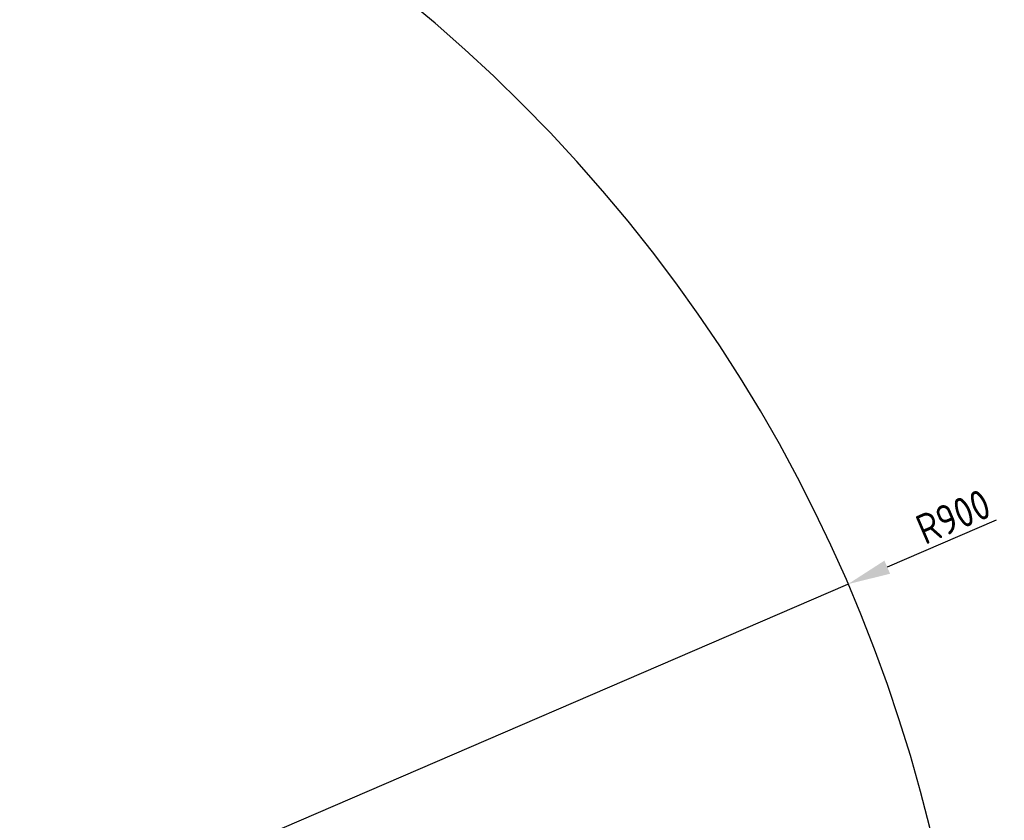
# Model space of a CAD drawing. Header units: millimetres. Extents: x 13873 to 18697, y 1443 to 6366.
# Tile 14 of 28: x 16019 to 16594, y 3708 to 4175. Entities that reach past the tile are written whole.
import ezdxf

# ---------------------------------------------------------------- set-up
doc = ezdxf.new("R2010")
doc.units = ezdxf.units.MM
doc.header["$PDSIZE"] = -1
doc.styles.add('标准汉字', font='gbenor.shx', dxfattribs={"bigfont": 'gbcbig.shx'})
doc.dimstyles.new('ISO-25', dxfattribs={"dimscale": 5, "dimtxt": 3.5, "dimasz": 5, "dimexe": 3.5, "dimexo": 0.625, "dimtad": 1, "dimdec": 1, "dimdsep": 46, "dimtxsty": '标准汉字', "dimcen": 2.5, "dimclrd": 1, "dimclre": 1, "dimadec": 0, "dimazin": 0, "dimtfac": 1, "dimtdec": 1, "dimtmove": 1, "dimatfit": 3, "dimfxl": 1, "dimarcsym": 0})

# ---------------------------------------------------------------- blocks, each defined once
blk = doc.blocks.new('*D72')
at = {"color": 1, "lineweight": -2, "transparency": 16777216}
for p, q in [((16589.44, 3882.95), (16525.87, 3855.55)), ((15676.41, 3489.42), (16502.91, 3845.65))]:
    blk.add_line(p, q, dxfattribs=at)
at = {"color": 1, "transparency": 16777216}
blk.add_solid([(16524.22, 3859.38), (16527.52, 3851.72), (16502.91, 3845.65)], dxfattribs=at)
at = {"layer": 'Defpoints', "color": 0, "transparency": 16777216}
for p in [(16502.91, 3845.65), (15676.41, 3489.42)]:
    blk.add_point(p, dxfattribs=at)
at = {"color": 0, "transparency": 16777216, "insert": (16564.43, 3885.1), "char_height": 17.5, "attachment_point": 5, "rotation": 23.31677, "style": '标准汉字'}
blk.add_mtext('R900', dxfattribs=at)

msp = doc.modelspace()

# ---------------------------------------------------------------- linework, layer by layer
at = {"color": 4}
msp.add_arc((15676.41, 3489.42), 900, 225, 135, dxfattribs=at)

# ---------------------------------------------------------------- dimensions: what is measured, and where the dimension line sits
dim = msp.add_radius_dim(center=(15676.41, 3489.42), mpoint=(16502.91, 3845.65), dimstyle='ISO-25')
dim.commit()
dim.dimension.update_dxf_attribs({"geometry": '*D72', "text_midpoint": (16564.43, 3885.1)})

doc.saveas('drawing.dxf')
